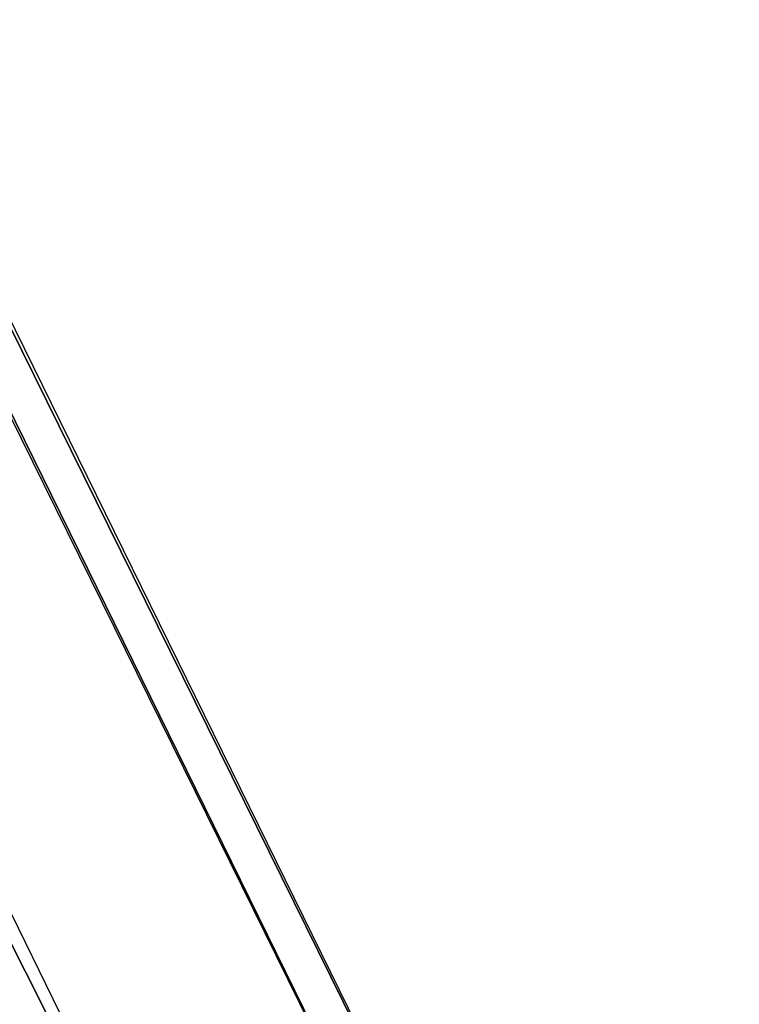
# Model space of a CAD drawing. Header units: millimetres. Extents: x -4 to 636, y -4 to 636.
# Tile 103 of 256: x 36.84 to 38.19, y 160.56 to 162.41. Entities that reach past the tile are written whole.
import ezdxf

# ---------------------------------------------------------------- set-up
doc = ezdxf.new("R2010")
doc.units = ezdxf.units.MM
doc.header["$LTSCALE"] = 25.4
doc.layers.get('0').update_dxf_attribs({"true_color": 0xff5454})

# ---------------------------------------------------------------- blocks, each defined once
blk = doc.blocks.new('AGNES-ROUND-LED-8210-8206-8188-8185.STL')
at = {"color": 7, "true_color": 0xffffff}
mesh = blk.add_polyface(dxfattribs=at)
corners = [(38.19, 159.0663, -33.6474), (22.0533, 191.7146, -33.2647), (38.1237, 159.0289, -33.2647), (22.1234, 191.7442, -33.6474)]
mesh.append_faces([[corners[k] for k in face] for face in [(0, 1, 2), (1, 0, 3)]], dxfattribs={"vtx0": -1, "color": 7})
mesh = blk.add_polyface(dxfattribs=at)
corners = [(22.0533, 191.7146, -33.2647), (22.4183, 190.8544, -10.2647), (38.1237, 159.0289, -33.2647)]
mesh.append_faces([[corners[k] for k in face] for face in [(0, 1, 2)]], dxfattribs={"color": 7})
mesh = blk.add_polyface(dxfattribs=at)
corners = [(21.2724, 191.3845, -34.0301), (37.763, 158.8252, -34.6789), (37.3855, 158.612, -34.0301), (21.6717, 191.5533, -34.6789)]
mesh.append_faces([[corners[k] for k in face] for face in [(0, 1, 2), (1, 0, 3)]], dxfattribs={"vtx0": -1, "color": 7})
mesh = blk.add_polyface(dxfattribs=at)
corners = [(21.1321, 191.3253, -33.2647), (37.3855, 158.612, -34.0301), (37.253, 158.5372, -33.2647), (21.2724, 191.3845, -34.0301)]
mesh.append_faces([[corners[k] for k in face] for face in [(0, 1, 2), (1, 0, 3)]], dxfattribs={"vtx0": -1, "color": 7})

msp = doc.modelspace()

# ---------------------------------------------------------------- block references
at = {"color": 0}
msp.add_blockref('AGNES-ROUND-LED-8210-8206-8188-8185.STL', (0, 0), dxfattribs=at)

doc.saveas('drawing.dxf')
